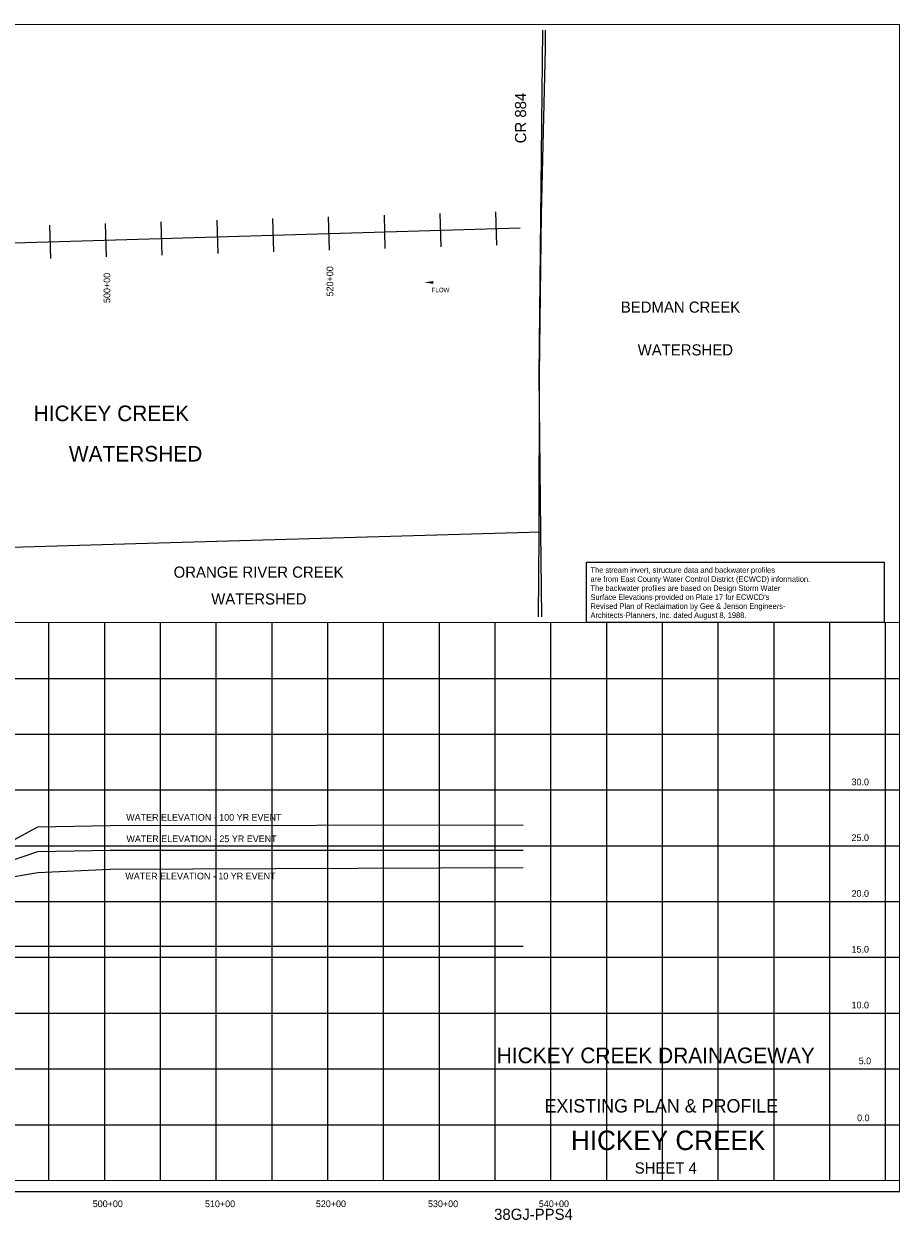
# Model space of a CAD drawing. Extents: x 291505 to 307515, y 831181 to 841901.
# Tile 2 of 2: x 299661 to 307515, y 831181 to 841901. Entities that reach past the tile are written whole.
import ezdxf
from ezdxf.enums import TextEntityAlignment as Align

# ---------------------------------------------------------------- set-up
doc = ezdxf.new("R2010")
doc.units = 0
doc.header["$LTSCALE"] = 1067
doc.linetypes.add('DASHED', pattern=[0])
doc.linetypes.add('STREAM', pattern=[0])
doc.layers.get('0').update_dxf_attribs({"linetype": 'CONTINUOUS'})
for name, color, linetype in [('100YRWSEL', 15, 'CONTINUOUS'), ('10YRWSEL', 15, 'CONTINUOUS'), ('25YRWSEL', 15, 'CONTINUOUS'), ('BORDER', 1, 'CONTINUOUS'), ('EG', 7, 'CONTINUOUS'), ('EXISTING', 7, 'CONTINUOUS'), ('GRID', 2, 'CONTINUOUS'), ('MAJROADS', 9, 'CONTINUOUS'), ('STATIONS', 7, 'CONTINUOUS'), ('TEXT', 7, 'CONTINUOUS'), ('TRUNKS', 5, 'STREAM'), ('WSHEDS', 3, 'CONTINUOUS')]:
    doc.layers.add(name, color=color, linetype=linetype)

# ---------------------------------------------------------------- blocks, each defined once
blk = doc.blocks.new('FLARROW')
at = {"color": 0}
blk.add_lwpolyline([(-0.28, 0.019, 0, 0.05, 0), (-0.112, 0.019, 0, 0, -0.087559), (-0.012, 0.001, 0, 0, 0.245722), (0.075, 0.013, 0, 0, -0.309425), (0.212, 0.015, 0, 0, 0), (0.278, 0.013, 0, 0, 0)], format="xyseb", dxfattribs=at)
blk.add_text('FLOW', height=0.08, dxfattribs=at).set_placement((0.015, -0.157), align=Align.CENTER)
blk = doc.blocks.new('TNOTE')
at = {"layer": 'TEXT', "color": 0}
blk.add_lwpolyline([(0, 0), (0, 540), (2670, 540), (2670, 0)], close=True, dxfattribs=at)
for s, p in [('The stream invert, structure data and backwater profiles', (37, 446)), ('The backwater profiles are based on Design Storm Water ', (37, 284)), ('are from East County Water Control District (ECWCD) information.', (37, 365)), ("Surface Elevations provided on Plate 17 for ECWCD's", (37, 203)), ('Revised Plan of Reclaimation by Gee & Jenson Engineers-', (37, 122)), ('Architects-Planners, Inc. dated August 8, 1988.', (37, 41))]:
    blk.add_text(s, height=50, dxfattribs=at).set_placement(p)

msp = doc.modelspace()

# ---------------------------------------------------------------- linework, layer by layer
at = {"layer": '100YRWSEL', "color": 0}
msp.add_lwpolyline([(293385, 834263), (294934, 834307), (299085, 834326), (299785, 834706), (300434, 834717), (304135, 834724)], dxfattribs=at)
at = {"layer": '10YRWSEL', "color": 0}
msp.add_lwpolyline([(293385, 834116), (294934, 834157), (299085, 834176), (299785, 834296), (300434, 834327), (304135, 834341)], dxfattribs=at)
at = {"layer": '25YRWSEL', "color": 0}
msp.add_lwpolyline([(293385, 834183), (294934, 834227), (299085, 834246), (299785, 834484), (300434, 834497), (304135, 834497)], dxfattribs=at)
at = {"layer": 'BORDER', "color": 0, "const_width": 10}
msp.add_lwpolyline([(291510, 831436), (307510, 831436), (307510, 841896), (291510, 841896)], close=True, dxfattribs=at)
for points in [[(291510, 836536), (307510, 836536)], [(291510, 831536), (307510, 831536)]]:
    msp.add_lwpolyline(points, dxfattribs=at)
at = {"layer": 'EG', "color": 0, "linetype": 'DASHED'}
msp.add_lwpolyline([(293385, 833632), (293521, 833636), (304135, 833636)], dxfattribs=at)
at = {"layer": 'GRID', "color": 0}
for points in [[(299885, 831536), (299885, 836536)], [(300385, 831536), (300385, 836536)], [(300885, 831536), (300885, 836536)], [(301385, 831536), (301385, 836536)], [(301885, 831536), (301885, 836536)], [(302385, 831536), (302385, 836536)], [(302885, 831536), (302885, 836536)], [(303385, 831536), (303385, 836536)], [(303885, 831536), (303885, 836536)], [(304385, 831536), (304385, 836536)], [(304885, 831536), (304885, 836536)], [(305385, 831536), (305385, 836536)], [(305885, 831536), (305885, 836536)], [(306385, 831536), (306385, 836536)], [(306885, 831536), (306885, 836536)], [(307385, 831536), (307385, 836536)], [(291510, 836036), (307510, 836036)], [(291510, 835536), (307510, 835536)], [(291510, 835036), (307510, 835036)], [(291510, 834536), (307510, 834536)], [(291510, 834036), (307510, 834036)], [(291510, 833536), (307510, 833536)], [(291510, 833036), (307510, 833036)], [(291510, 832536), (307510, 832536)], [(291510, 832036), (307510, 832036)]]:
    msp.add_lwpolyline(points, dxfattribs=at)
at = {"layer": 'MAJROADS', "color": 0}
msp.add_lwpolyline([(304333, 841846), (304335, 841680), (304299, 840197), (304280, 838756), (304277, 837315), (304272, 836586)], dxfattribs=at)
at = {"layer": 'STATIONS', "color": 0}
for p, q in [((301389, 840143), (301398, 839843)), ((301889, 840158), (301898, 839858)), ((302389, 840172), (302398, 839873)), ((302889, 840187), (302897, 839887)), ((303388, 840202), (303397, 839902)), ((303888, 840217), (303897, 839917)), ((299890, 840099), (299899, 839799)), ((300390, 840113), (300399, 839814)), ((300889, 840128), (300898, 839828))]:
    msp.add_line(p, q, dxfattribs=at)
at = {"layer": 'TRUNKS', "color": 0}
msp.add_lwpolyline([(291560, 840059), (297361, 840063), (297959, 839892), (304109, 840073)], dxfattribs=at)
at = {"layer": 'WSHEDS', "color": 0}
for points in [[(291560, 837114), (295603, 837096), (300664, 837244), (304295, 837350), (304280, 838755, -0.005424), (304280, 838757), (304314, 841846, 0.000924)], [(304303, 836586), (304295, 837350, -0.005424)]]:
    msp.add_lwpolyline(points, format="xyb", dxfattribs=at)

# ---------------------------------------------------------------- block references
at = {"layer": 'TEXT', "color": 0}
msp.add_blockref('TNOTE', (304703, 836536), dxfattribs=at)
at = {"layer": 'TRUNKS', "color": 0, "xscale": 500, "yscale": 500, "zscale": 500}
msp.add_blockref('FLARROW', (303388, 839575), dxfattribs=at)

# ---------------------------------------------------------------- texts
at = {"layer": '100YRWSEL', "color": 0}
msp.add_text('WATER ELEVATION - 100 YR EVENT', height=60, dxfattribs=at).set_placement((300578, 834761))
at = {"layer": '10YRWSEL', "color": 0}
msp.add_text('WATER ELEVATION - 10 YR EVENT', height=60, dxfattribs=at).set_placement((300570, 834234))
at = {"layer": '25YRWSEL', "color": 0}
msp.add_text('WATER ELEVATION - 25 YR EVENT', height=60, dxfattribs=at).set_placement((300580, 834568))
at = {"layer": 'EXISTING', "color": 0}
for s, height, p in [('EXISTING PLAN & PROFILE', 120, (305375, 832145)), ('38GJ-PPS4', 100, (304229, 831183))]:
    msp.add_text(s, height=height, dxfattribs=at).set_placement(p, align=Align.CENTER)
at = {"layer": 'MAJROADS', "color": 0}
msp.add_text('CR 884', height=100, rotation=90, dxfattribs=at).set_placement((304163, 840831))
at = {"layer": 'STATIONS', "color": 0}
for s, p in [('520+00', (302434, 839594)), ('500+00', (300435, 839535))]:
    msp.add_text(s, height=60, rotation=90, dxfattribs=at).set_placement(p, align=Align.CENTER)
at = {"layer": 'TEXT', "color": 0}
for s, height, p in [('BEDMAN CREEK', 100, (305012, 839313)), ('WATERSHED', 100, (305163, 838930)), ('HICKEY CREEK', 140, (299748, 838341)), ('WATERSHED', 140, (300064, 837979)), ('ORANGE RIVER CREEK', 100, (301003, 836938)), ('WATERSHED', 100, (301340, 836698)), ('30.0', 60, (307080, 835078)), ('25.0', 60, (307080, 834578)), ('20.0', 60, (307080, 834078)), ('15.0', 60, (307080, 833578)), ('10.0', 60, (307080, 833078)), ('5.0', 60, (307144, 832578)), ('0.0', 60, (307130, 832067))]:
    msp.add_text(s, height=height, dxfattribs=at).set_placement(p)
for s, height, p in [('HICKEY CREEK DRAINAGEWAY', 140, (305325, 832587)), ('HICKEY CREEK', 175, (305436, 831808)), ('SHEET 4', 100, (305415, 831598)), ('500+00', 60, (300413, 831297)), ('510+00', 60, (301419, 831297)), ('520+00', 60, (302413, 831297)), ('530+00', 60, (303418, 831297)), ('540+00', 60, (304412, 831297))]:
    msp.add_text(s, height=height, dxfattribs=at).set_placement(p, align=Align.CENTER)

doc.saveas('drawing.dxf')
